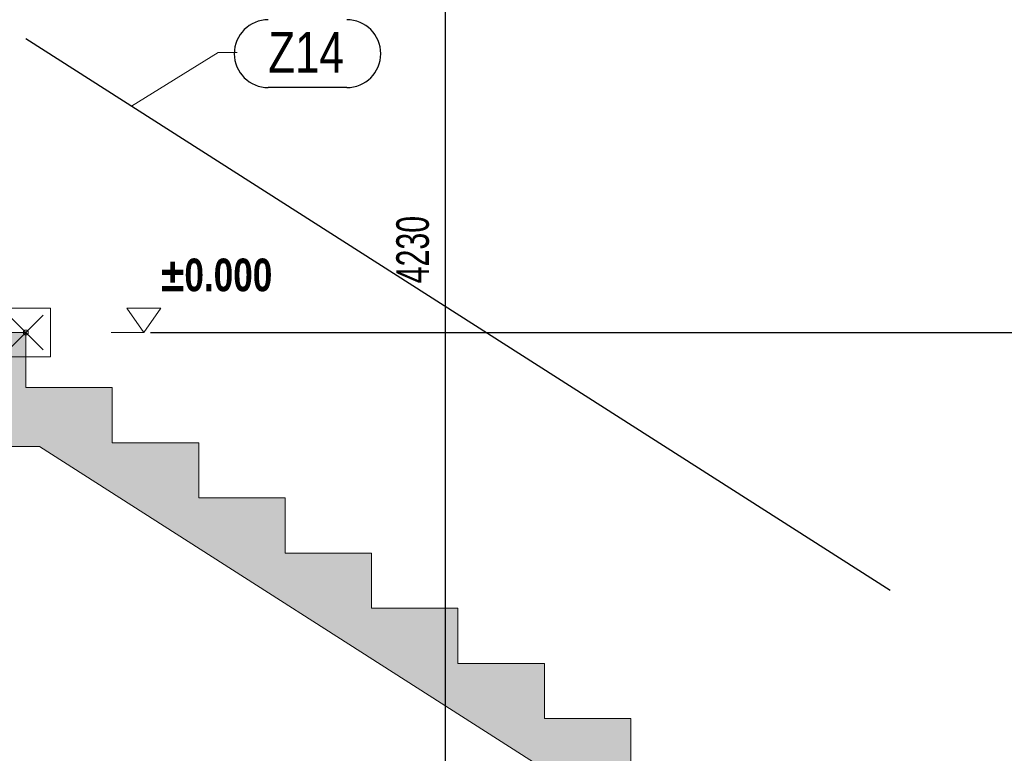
# Model space of a CAD drawing. Header units: millimetres. Extents: x 29003 to 60673, y -60985 to 17010.
# Tile 37 of 128: x 41207 to 44226, y -36850 to -34601. Entities that reach past the tile are written whole.
import ezdxf

# ---------------------------------------------------------------- set-up
doc = ezdxf.new("R2010")
doc.units = ezdxf.units.MM
doc.header["$PDMODE"] = 65
for name, color, linetype, lineweight in [('XR$1$ŘEZY_1', 7, 'Continuous', 25), ('XR$2$ŘEZY - KOTY_ TEXTY_1', 7, 'Continuous', 25), ('XR$3$ŘEZY - FILING_1', 7, 'Continuous', 25)]:
    doc.layers.add(name, color=color, linetype=linetype, lineweight=lineweight)
doc.styles.add('ARIAL', font='ARIAL.TTF')
doc.styles.add('ARIALNARROW', font='ARIALN.TTF')
doc.dimstyles.new('DIMSTYLE_4', dxfattribs={"dimtxt": 100, "dimasz": 150, "dimexe": 0, "dimexo": 0, "dimgap": 50, "dimtad": 2, "dimdec": 0, "dimrnd": 5, "dimzin": 12, "dimdsep": 46, "dimtxsty": 'ARIALNARROW', "dimblk1": 'ALL_ML_STRICH', "dimblk2": 'ALL_ML_STRICH', "dimsah": 1, "dimcen": 0, "dimclrd": 6, "dimclre": 6, "dimclrt": 6, "dimadec": 0, "dimazin": 0, "dimtfac": 1, "dimtdec": 0, "dimtix": 1, "dimtmove": 2, "dimatfit": 3, "dimfxl": 0, "dimtzin": 0, "dimlwd": 0, "dimlwe": 13, "dimarcsym": 0})
doc.dimstyles.new('DIMSTYLE_5', dxfattribs={"dimtxt": 100, "dimasz": 150, "dimexe": 0, "dimexo": 0, "dimgap": 50, "dimtad": 2, "dimdec": 0, "dimrnd": 5, "dimzin": 12, "dimdsep": 46, "dimtxsty": 'ARIALNARROW', "dimblk1": 'ALL_ML_STRICH', "dimblk2": 'ALL_ML_STRICH', "dimsah": 1, "dimcen": 0, "dimclrd": 6, "dimclre": 6, "dimclrt": 6, "dimadec": 0, "dimazin": 0, "dimtfac": 1, "dimtdec": 0, "dimtix": 1, "dimtmove": 2, "dimatfit": 3, "dimfxl": 0, "dimtvp": 1.2, "dimtzin": 0, "dimlwd": 0, "dimlwe": 13, "dimarcsym": 0})

# ---------------------------------------------------------------- blocks, each defined once
blk = doc.blocks.new('ALL_ML_STRICH')
at = {"color": 0, "linetype": 'ByBlock', "lineweight": -2}
for p, q in [((0, -0.5), (0, 0.5)), ((-0.3, -0.3), (0.3, 0.3)), ((-1, 0), (0.5, 0))]:
    blk.add_line(p, q, dxfattribs=at)
blk = doc.blocks.new('*D124')
at = {"layer": 'DEFPOINTS', "color": 6, "linetype": 'Continuous', "lineweight": 13}
for p in [(42885.9, -33190.2), (42512.3, -37420.2), (43875.9, -37420.2)]:
    blk.add_point(p, dxfattribs=at)
at = {"layer": 'XR$2$ŘEZY - KOTY_ TEXTY_1', "color": 6, "linetype": 'Continuous', "lineweight": -2}
for p, q in [((42747.4, -33190.2), (42512.3, -33190.2)), ((42512.3, -37420.2), (42512.3, -33190.2)), ((43469.5, -37420.2), (42512.3, -37420.2))]:
    blk.add_line(p, q, dxfattribs=at)
at = {"layer": 'XR$2$ŘEZY - KOTY_ TEXTY_1', "color": 6, "linetype": 'Continuous', "lineweight": 13, "xscale": 150, "yscale": 150, "zscale": 150}
for p, rotation in [((42512.3, -33190.2), 90), ((42512.3, -37420.2), 270)]:
    blk.add_blockref('ALL_ML_STRICH', p, dxfattribs=dict(at, rotation=rotation))
at = {"layer": 'XR$2$ŘEZY - KOTY_ TEXTY_1', "color": 6, "linetype": 'Continuous', "lineweight": 13, "insert": (42412.3, -35306.2), "char_height": 100, "width": 324.571, "attachment_point": 5, "rotation": 90, "style": 'ARIALNARROW'}
blk.add_mtext('\\W0.81;\\A1;{4230}', dxfattribs=at)
blk = doc.blocks.new('COMPLEX_ELEVATIONDIM_0')
at = {"layer": 'XR$2$ŘEZY - KOTY_ TEXTY_1', "color": 6, "linetype": 'Continuous', "lineweight": 13}
for p, q in [((41300.9, -35485.2), (41151, -35485.2)), ((41300.9, -35635), (41300.9, -35485.2)), ((41151, -35635), (41300.9, -35635))]:
    blk.add_line(p, q, dxfattribs=at)
blk.add_circle((41225.9, -35560.2), 7.5, dxfattribs=at)
blk = doc.blocks.new('COMPLEX_ELEVATIONDIM_2')
at = {"layer": 'XR$2$ŘEZY - KOTY_ TEXTY_1', "color": 6, "linetype": 'Continuous', "lineweight": 13}
for p, q in [((41300.9, -35485.2), (41151, -35485.2)), ((41300.9, -35635), (41300.9, -35485.2)), ((41640, -35485.2), (41535, -35485.2)), ((41535, -35485.2), (41587.5, -35560.2)), ((41587.5, -35560.2), (41640, -35485.2)), ((41172.9, -35507.1), (41278.8, -35613.1)), ((41173, -35613.1), (41278.9, -35507.1)), ((41587.5, -35560.2), (41487.5, -35560.2)), ((41587.5, -35560.2), (41587.5, -35560.2)), ((41587.5, -35560.2), (41587.5, -35560.2)), ((41587.5, -35560.2), (41587.5, -35560.2)), ((41587.5, -35560.2), (41587.5, -35560.2)), ((41151, -35635), (41300.9, -35635))]:
    blk.add_line(p, q, dxfattribs=at)
blk.add_circle((41225.9, -35560.2), 7.5, dxfattribs=at)
at = {"layer": 'XR$2$ŘEZY - KOTY_ TEXTY_1', "color": 6, "linetype": 'Continuous', "lineweight": 18, "insert": (41640, -35435.2), "char_height": 100, "width": 388.576, "attachment_point": 7, "style": 'ARIALNARROW'}
blk.add_mtext('\\W0.94;\\fArial Narrow|i0|b1|c0|p0;±0.000', dxfattribs=at)
blk = doc.blocks.new('*D229')
at = {"layer": 'DEFPOINTS', "color": 6, "linetype": 'Continuous', "lineweight": 13}
for p in [(41225.9, -35560.2), (44427.6, -35660.2), (45585.9, -35660.2)]:
    blk.add_point(p, dxfattribs=at)
at = {"layer": 'XR$2$ŘEZY - KOTY_ TEXTY_1', "color": 6, "linetype": 'Continuous', "lineweight": -2}
for p, q in [((41607.7, -35560.2), (44427.6, -35560.2)), ((44427.6, -35660.2), (44427.6, -35560.2)), ((45298, -35660.2), (44427.6, -35660.2))]:
    blk.add_line(p, q, dxfattribs=at)
at = {"layer": 'XR$2$ŘEZY - KOTY_ TEXTY_1', "color": 6, "linetype": 'Continuous', "lineweight": 13, "xscale": 150, "yscale": 150, "zscale": 150}
for p, rotation in [((44427.6, -35560.2), 90), ((44427.6, -35660.2), 270)]:
    blk.add_blockref('ALL_ML_STRICH', p, dxfattribs=dict(at, rotation=rotation))
at = {"layer": 'XR$2$ŘEZY - KOTY_ TEXTY_1', "color": 6, "linetype": 'Continuous', "lineweight": 13, "insert": (44327.6, -35785.3), "char_height": 100, "width": 243.429, "attachment_point": 5, "rotation": 90, "style": 'ARIALNARROW'}
blk.add_mtext('\\W0.81;\\A1;{100}', dxfattribs=at)
blk = doc.blocks.new('COMPLEX_ELEVATIONDIM_8')
at = {"layer": 'XR$2$ŘEZY - KOTY_ TEXTY_1', "color": 6, "linetype": 'Continuous', "lineweight": 13}
for p, q in [((41300.9, -35485.2), (41151, -35485.2)), ((41300.9, -35635), (41300.9, -35485.2)), ((41151, -35635), (41300.9, -35635))]:
    blk.add_line(p, q, dxfattribs=at)
blk.add_circle((41225.9, -35560.2), 7.5, dxfattribs=at)

msp = doc.modelspace()

# ---------------------------------------------------------------- hatches: boundary and pattern name
at = {"layer": 'XR$3$ŘEZY - FILING_1', "linetype": 'Continuous', "lineweight": 13}
msp.add_hatch(color=254, dxfattribs=at).paths.add_polyline_path([(32895.9, -35575.2), (32895.9, -36240.2), (33345.9, -36240.2), (33345.9, -35910.2), (39305.9, -35910.2), (39305.9, -36270.2), (39805.9, -36270.2), (39805.9, -36620.2), (39905.9, -36620.2), (39905.9, -35910.2), (41055.9, -35910.2), (41055.9, -36620.2), (41155.9, -36620.2), (41155.9, -35910.2), (41267.7, -35910.2), (43795.9, -37523.3), (43845.9, -37523.3), (43845.9, -38980.8), (43795.9, -38980.8), (43795.9, -39599.5), (45405.9, -39599.5), (45405.9, -33085.2), (46555.9, -33085.2), (46555.9, -32775), (46420.9, -32775), (46420.9, -32880.2), (43685.9, -32880.2), (43685.9, -32590.2), (39755.9, -32521.6), (39755.9, -31860.2), (39305.9, -31860.2), (39305.9, -32960.2), (39905.9, -32960.2), (39905.9, -32810.2), (41075.9, -32810.2), (41075.9, -33540.2), (41175.9, -33540.2), (41175.9, -32810.2), (42885.9, -32810.2), (42885.9, -33190.2), (44955.9, -33190.2), (44955.9, -37420.2), (43875.9, -37420.2), (43875.9, -37251.1), (43610.9, -37251.1), (43610.9, -37082), (43345.9, -37082), (43345.9, -36912.9), (43080.9, -36912.9), (43080.9, -36743.8), (42815.9, -36743.8), (42815.9, -36574.7), (42550.9, -36574.7), (42550.9, -36405.6), (42285.9, -36405.6), (42285.9, -36236.5), (42020.9, -36236.5), (42020.9, -36067.4), (41755.9, -36067.4), (41755.9, -35898.3), (41490.9, -35898.3), (41490.9, -35729.3), (41225.9, -35729.3), (41225.9, -35560.2), (35775.9, -35560.2), (35775.9, -35575.2)])

# ---------------------------------------------------------------- linework, layer by layer
at = {"layer": 'XR$1$ŘEZY_1', "color": 5, "linetype": 'Continuous', "lineweight": 25}
msp.add_line((43875.9, -36351.1), (41225.9, -34660.2), dxfattribs=at)
at = {"layer": 'XR$1$ŘEZY_1', "color": 7, "linetype": 'Continuous', "lineweight": 13}
for p, q in [((35775.9, -35560.2), (41225.9, -35560.2)), ((41225.9, -35560.2), (41225.9, -35729.3)), ((41490.9, -35729.3), (41225.9, -35729.3)), ((41490.9, -35729.3), (41490.9, -35898.3)), ((41155.9, -35910.2), (41267.7, -35910.2)), ((41267.7, -35910.2), (43795.9, -37523.3)), ((41755.9, -35898.3), (41490.9, -35898.3)), ((41755.9, -35898.3), (41755.9, -36067.4)), ((42020.9, -36067.4), (41755.9, -36067.4)), ((42020.9, -36067.4), (42020.9, -36236.5)), ((42285.9, -36236.5), (42020.9, -36236.5)), ((42285.9, -36236.5), (42285.9, -36405.6)), ((42550.9, -36405.6), (42285.9, -36405.6)), ((42550.9, -36405.6), (42550.9, -36574.7)), ((42815.9, -36574.7), (42550.9, -36574.7)), ((42815.9, -36574.7), (42815.9, -36743.8)), ((43080.9, -36743.8), (42815.9, -36743.8)), ((43080.9, -36743.8), (43080.9, -36912.9))]:
    msp.add_line(p, q, dxfattribs=at)
at = {"layer": 'XR$2$ŘEZY - KOTY_ TEXTY_1', "color": 3, "linetype": 'Continuous', "lineweight": 13}
for p, q in [((41815.8, -34701.5), (41550, -34867)), ((41874.2, -34701.5), (41815.8, -34701.5))]:
    msp.add_line(p, q, dxfattribs=at)
at = {"layer": 'XR$2$ŘEZY - KOTY_ TEXTY_1', "color": 3, "linetype": 'Continuous', "lineweight": 25}
msp.add_line((42209.9, -34809.8), (41969.2, -34809.8), dxfattribs=at)
for centre, start, end in [((41969.2, -34705.6), 90, 270), ((42209.9, -34705.6), 270, 90)]:
    msp.add_arc(centre, 104.2, start, end, dxfattribs=at)

# ---------------------------------------------------------------- block references
at = {"layer": 'XR$2$ŘEZY - KOTY_ TEXTY_1', "color": 6, "linetype": 'Continuous', "lineweight": 13}
for name in ['COMPLEX_ELEVATIONDIM_2', 'COMPLEX_ELEVATIONDIM_8', 'COMPLEX_ELEVATIONDIM_0']:
    msp.add_blockref(name, (0, 0), dxfattribs=at)

# ---------------------------------------------------------------- texts
at = {"layer": 'XR$2$ŘEZY - KOTY_ TEXTY_1', "color": 3, "linetype": 'Continuous', "lineweight": 25, "insert": (41969.2, -34764), "char_height": 125, "width": 288.899, "attachment_point": 7, "style": 'ARIAL'}
msp.add_mtext('\\W0.77;Z14', dxfattribs=at)

# ---------------------------------------------------------------- dimensions: what is measured, and where the dimension line sits
at = {"layer": 'XR$2$ŘEZY - KOTY_ TEXTY_1', "color": 6, "linetype": 'Continuous', "lineweight": 13}
for base, p1, p2, dimstyle, picture, middle in [((42512.3, -33190.2), (43469.5, -37420.2), (42747.4, -33190.2), 'DIMSTYLE_4', '*D124', (42412.3, -35306.2)), ((44427.6, -35560.2), (45298, -35660.2), (41607.7, -35560.2), 'DIMSTYLE_5', '*D229', (44327.6, -35785.3))]:
    dim = msp.add_linear_dim(base=base, p1=p1, p2=p2, angle=90, dimstyle=dimstyle, override={"dimpost": '<>', "dimclrd": 6, "dimclre": 6, "dimclrt": 6, "dimlwd": 0, "dimlwe": 13}, dxfattribs=at)
    dim.commit()
    dim.dimension.update_dxf_attribs({"geometry": picture, "text_midpoint": middle, "dimtype": 160})

doc.saveas('drawing.dxf')
